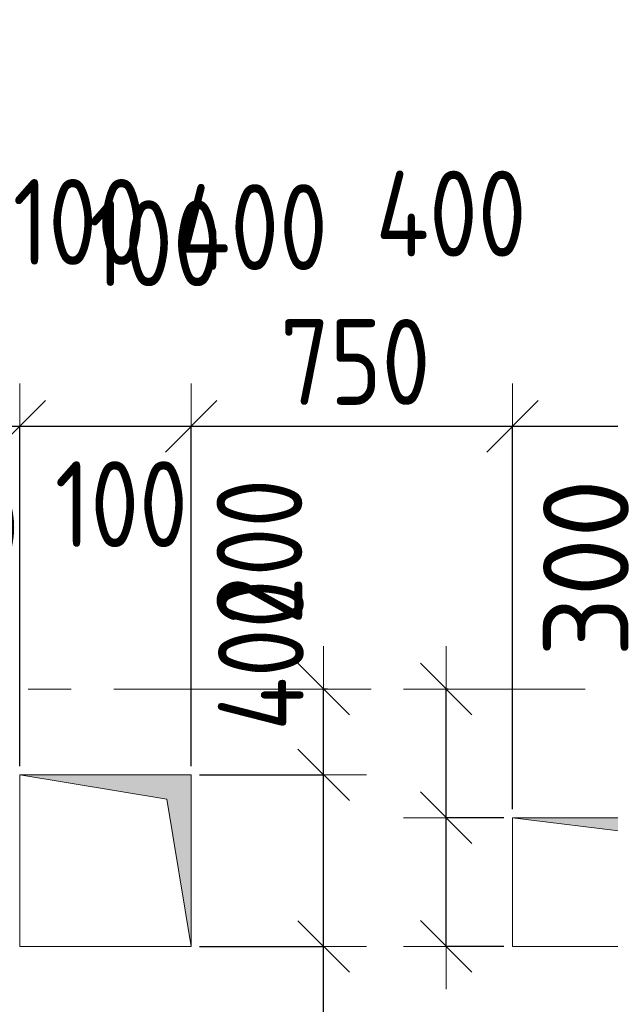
# Model space of a CAD drawing. Header units: metres. Extents: x -38 to 97, y -15 to 21.
# Tile 71 of 139: x 48.25 to 49.63, y 6.66 to 8.96. Entities that reach past the tile are written whole.
import ezdxf

# ---------------------------------------------------------------- set-up
doc = ezdxf.new("R2010")
doc.units = ezdxf.units.M
doc.header["$PDMODE"] = 65
doc.linetypes.add('______11', pattern=[0.5, 0.4, -0.05, 0, -0.05])
doc.linetypes.add('______5', pattern=[1.1, 0.8, -0.1, 0.1, -0.1])
for name, color, linetype, lineweight in [('XR$2$Осевая линия (1)', 7, '______5', 13), ('XR$3$Перекрытие (1)', 7, 'Continuous', 35), ('XR$4$Размерная линия (1)', 7, 'Continuous', 13), ('XR$5$Размерная линия (1)', 7, 'Continuous', 13)]:
    doc.layers.add(name, color=color, linetype=linetype, lineweight=lineweight)
doc.layers.add('XR$3$Макрос проема_ отверстия', color=7, linetype='Continuous', lineweight=13, true_color=0x2d2d2d)
doc.styles.add('ISOCPEUR', font='txt')
doc.dimstyles.new('DIMSTYLE_3', dxfattribs={"dimtxt": 0.2, "dimasz": 0.2, "dimexe": 0, "dimexo": 0, "dimgap": 0.1, "dimtad": 2, "dimdec": 0, "dimlfac": 1000, "dimrnd": 5, "dimzin": 12, "dimdsep": 46, "dimtxsty": 'ISOCPEUR', "dimblk1": 'ALL_ML_STRICH', "dimblk2": 'ALL_ML_STRICH', "dimsah": 1, "dimcen": 0, "dimclrd": 7, "dimclre": 256, "dimclrt": 7, "dimadec": 0, "dimazin": 0, "dimtfac": 1, "dimtdec": 0, "dimtix": 1, "dimtmove": 2, "dimatfit": 3, "dimfxl": 0, "dimtzin": 0, "dimlwd": 0, "dimlwe": -3, "dimarcsym": 0})
doc.dimstyles.new('DIMSTYLE_6', dxfattribs={"dimtxt": 0.2, "dimasz": 0.2, "dimexe": 0, "dimexo": 0, "dimgap": 0.1, "dimtad": 2, "dimdec": 0, "dimlfac": 1000, "dimrnd": 5, "dimzin": 12, "dimdsep": 46, "dimtxsty": 'ISOCPEUR', "dimblk1": 'ALL_ML_STRICH', "dimblk2": 'ALL_ML_STRICH', "dimsah": 1, "dimcen": 0, "dimclrd": 7, "dimclre": 256, "dimclrt": 7, "dimadec": 0, "dimazin": 0, "dimtfac": 1, "dimtdec": 0, "dimtix": 1, "dimtmove": 2, "dimatfit": 3, "dimfxl": 0, "dimtvp": 1.2, "dimtzin": 0, "dimlwd": 0, "dimlwe": -3, "dimarcsym": 0})
doc.dimstyles.new('DIMSTYLE_7', dxfattribs={"dimtxt": 0.2, "dimasz": 0.2, "dimexe": 0, "dimexo": 0, "dimgap": 0.1, "dimtad": 0, "dimdec": 0, "dimlfac": 1000, "dimrnd": 5, "dimzin": 12, "dimdsep": 46, "dimtxsty": 'ISOCPEUR', "dimblk1": 'ALL_ML_STRICH', "dimblk2": 'ALL_ML_STRICH', "dimsah": 1, "dimcen": 0, "dimclrd": 7, "dimclre": 256, "dimclrt": 7, "dimadec": 0, "dimazin": 0, "dimtfac": 1, "dimtdec": 0, "dimtix": 1, "dimtmove": 2, "dimatfit": 3, "dimfxl": 0, "dimtvp": 1.2, "dimtzin": 0, "dimlwd": 0, "dimlwe": -3, "dimarcsym": 0})

# ---------------------------------------------------------------- blocks, each defined once
blk = doc.blocks.new('Отображение проема', base_point=(-1.1579, -49.3094))
at = {"layer": 'XR$3$Макрос проема_ отверстия', "true_color": 0x000000, "transparency": 33554687}
blk.add_hatch(color=18, dxfattribs=at).paths.add_polyline_path([(-1.1579, -50.1094), (-1.0448, -49.4225), (-0.3579, -49.3094), (-1.1579, -49.3094)])
at = {"layer": 'XR$3$Макрос проема_ отверстия', "transparency": 33554687}
for p, q in [((-1.1579, -50.1094), (-1.1579, -49.3094)), ((-1.1579, -49.3094), (-0.3579, -49.3094)), ((-1.0448, -49.4225), (-0.3579, -49.3094)), ((-1.1579, -50.1094), (-1.0448, -49.4225))]:
    blk.add_line(p, q, dxfattribs=at)
blk = doc.blocks.new('ALL_ML_STRICH')
at = {"color": 0, "linetype": 'ByBlock', "lineweight": -2}
for p, q in [((0, -0.5), (0, 0.5)), ((-0.3, -0.3), (0.3, 0.3)), ((-1, 0), (0.5, 0))]:
    blk.add_line(p, q, dxfattribs=at)
blk = doc.blocks.new('*D183')
at = {"layer": 'DEFPOINTS', "color": 7, "linetype": 'Continuous', "lineweight": 13, "transparency": 33554687}
for p in [(48.65, 7.2), (48.65, 6.7999), (48.9595, 6.7999)]:
    blk.add_point(p, dxfattribs=at)
at = {"layer": 'XR$4$Размерная линия (1)', "color": 9, "linetype": 'Continuous', "lineweight": -2, "true_color": 0xc7c7c7, "transparency": 33554687}
for p, q in [((48.67, 7.2), (48.9595, 7.2)), ((48.67, 6.7999), (48.9595, 6.7999))]:
    blk.add_line(p, q, dxfattribs=at)
at = {"layer": 'XR$4$Размерная линия (1)', "color": 7, "linetype": 'Continuous', "lineweight": -2, "transparency": 33554687}
blk.add_line((48.9595, 6.7999), (48.9595, 7.2), dxfattribs=at)
at = {"layer": 'XR$4$Размерная линия (1)', "color": 7, "linetype": 'Continuous', "lineweight": 13, "transparency": 33554687, "xscale": 0.2, "yscale": 0.2, "zscale": 0.2}
for p, rotation in [((48.9595, 7.2), 90), ((48.9595, 6.7999), 270)]:
    blk.add_blockref('ALL_ML_STRICH', p, dxfattribs=dict(at, rotation=rotation))
at = {"layer": 'XR$4$Размерная линия (1)', "color": 7, "linetype": 'Continuous', "lineweight": 13, "transparency": 33554687, "insert": (48.813, 6.4589), "char_height": 0.2, "width": 0.5, "attachment_point": 5, "rotation": 90, "style": 'ISOCPEUR'}
blk.add_mtext('\\W0.83;\\A1;{400}', dxfattribs=at)
blk = doc.blocks.new('*D184')
at = {"layer": 'DEFPOINTS', "color": 7, "linetype": 'Continuous', "lineweight": 13, "transparency": 33554687}
for p in [(48.9882, 7.4), (48.65, 7.2), (48.9595, 7.2)]:
    blk.add_point(p, dxfattribs=at)
at = {"layer": 'XR$4$Размерная линия (1)', "color": 9, "linetype": 'Continuous', "lineweight": -2, "true_color": 0xc7c7c7, "transparency": 33554687}
for p, q in [((48.9682, 7.4), (48.9595, 7.4)), ((48.67, 7.2), (48.9595, 7.2))]:
    blk.add_line(p, q, dxfattribs=at)
at = {"layer": 'XR$4$Размерная линия (1)', "color": 7, "linetype": 'Continuous', "lineweight": -2, "transparency": 33554687}
blk.add_line((48.9595, 7.2), (48.9595, 7.4), dxfattribs=at)
at = {"layer": 'XR$4$Размерная линия (1)', "color": 7, "linetype": 'Continuous', "lineweight": 13, "transparency": 33554687, "xscale": 0.2, "yscale": 0.2, "zscale": 0.2}
for p, rotation in [((48.9595, 7.4), 90), ((48.9595, 7.2), 270)]:
    blk.add_blockref('ALL_ML_STRICH', p, dxfattribs=dict(at, rotation=rotation))
at = {"layer": 'XR$4$Размерная линия (1)', "color": 7, "linetype": 'Continuous', "lineweight": 13, "transparency": 33554687, "insert": (48.8095, 7.7198), "char_height": 0.2, "width": 0.5, "attachment_point": 5, "rotation": 90, "style": 'ISOCPEUR'}
blk.add_mtext('\\W0.83;\\A1;{200}', dxfattribs=at)
blk = doc.blocks.new('*D239')
at = {"layer": 'DEFPOINTS', "color": 7, "linetype": 'Continuous', "lineweight": 13, "transparency": 33554687}
for p in [(48.0502, 8.0126), (48.15, 7.9558), (48.0502, 7.28)]:
    blk.add_point(p, dxfattribs=at)
at = {"layer": 'XR$4$Размерная линия (1)', "color": 9, "linetype": 'Continuous', "lineweight": -2, "true_color": 0xc7c7c7, "transparency": 33554687}
for p, q in [((48.0502, 7.3), (48.0502, 8.0126)), ((48.15, 7.9758), (48.15, 8.0126))]:
    blk.add_line(p, q, dxfattribs=at)
at = {"layer": 'XR$4$Размерная линия (1)', "color": 7, "linetype": 'Continuous', "lineweight": -2, "transparency": 33554687}
blk.add_line((48.0502, 8.0126), (48.15, 8.0126), dxfattribs=at)
at = {"layer": 'XR$4$Размерная линия (1)', "color": 7, "linetype": 'Continuous', "lineweight": 13, "transparency": 33554687, "xscale": 0.2, "yscale": 0.2, "zscale": 0.2}
blk.add_blockref('ALL_ML_STRICH', (48.15, 8.0126), dxfattribs=at)
at = {"layer": 'XR$4$Размерная линия (1)', "color": 7, "linetype": 'Continuous', "lineweight": 13, "transparency": 33554687, "xscale": 0.2, "yscale": 0.2, "zscale": 0.2, "rotation": 180}
blk.add_blockref('ALL_ML_STRICH', (48.0502, 8.0126), dxfattribs=at)
at = {"layer": 'XR$4$Размерная линия (1)', "color": 7, "linetype": 'Continuous', "lineweight": 13, "transparency": 33554687, "insert": (47.6788, 8.8293), "char_height": 0.2, "width": 0.5, "attachment_point": 5, "style": 'ISOCPEUR'}
blk.add_mtext('\\W0.83;\\A1;{100}', dxfattribs=at)
blk = doc.blocks.new('*D240')
at = {"layer": 'DEFPOINTS', "color": 7, "linetype": 'Continuous', "lineweight": 13, "transparency": 33554687}
for p in [(48.15, 8.0126), (48.15, 7.9558), (48.25, 7.2)]:
    blk.add_point(p, dxfattribs=at)
at = {"layer": 'XR$4$Размерная линия (1)', "color": 9, "linetype": 'Continuous', "lineweight": -2, "true_color": 0xc7c7c7, "transparency": 33554687}
for p, q in [((48.15, 7.9758), (48.15, 8.0126)), ((48.25, 7.22), (48.25, 8.0126))]:
    blk.add_line(p, q, dxfattribs=at)
at = {"layer": 'XR$4$Размерная линия (1)', "color": 7, "linetype": 'Continuous', "lineweight": -2, "transparency": 33554687}
blk.add_line((48.15, 8.0126), (48.25, 8.0126), dxfattribs=at)
at = {"layer": 'XR$4$Размерная линия (1)', "color": 7, "linetype": 'Continuous', "lineweight": 13, "transparency": 33554687, "xscale": 0.2, "yscale": 0.2, "zscale": 0.2, "rotation": 180}
blk.add_blockref('ALL_ML_STRICH', (48.15, 8.0126), dxfattribs=at)
at = {"layer": 'XR$4$Размерная линия (1)', "color": 7, "linetype": 'Continuous', "lineweight": 13, "transparency": 33554687, "xscale": 0.2, "yscale": 0.2, "zscale": 0.2}
blk.add_blockref('ALL_ML_STRICH', (48.25, 8.0126), dxfattribs=at)
at = {"layer": 'XR$4$Размерная линия (1)', "color": 7, "linetype": 'Continuous', "lineweight": 13, "transparency": 33554687, "insert": (48.5662, 8.4393), "char_height": 0.2, "width": 0.5, "attachment_point": 5, "style": 'ISOCPEUR'}
blk.add_mtext('\\W0.83;\\A1;{100}', dxfattribs=at)
blk = doc.blocks.new('*D241')
at = {"layer": 'DEFPOINTS', "color": 7, "linetype": 'Continuous', "lineweight": 13, "transparency": 33554687}
for p in [(48.25, 8.0126), (48.25, 7.2), (48.65, 7.2)]:
    blk.add_point(p, dxfattribs=at)
at = {"layer": 'XR$4$Размерная линия (1)', "color": 9, "linetype": 'Continuous', "lineweight": -2, "true_color": 0xc7c7c7, "transparency": 33554687}
for p, q in [((48.25, 7.22), (48.25, 8.0126)), ((48.65, 7.22), (48.65, 8.0126))]:
    blk.add_line(p, q, dxfattribs=at)
at = {"layer": 'XR$4$Размерная линия (1)', "color": 7, "linetype": 'Continuous', "lineweight": -2, "transparency": 33554687}
blk.add_line((48.25, 8.0126), (48.65, 8.0126), dxfattribs=at)
at = {"layer": 'XR$4$Размерная линия (1)', "color": 7, "linetype": 'Continuous', "lineweight": 13, "transparency": 33554687, "xscale": 0.2, "yscale": 0.2, "zscale": 0.2, "rotation": 180}
blk.add_blockref('ALL_ML_STRICH', (48.25, 8.0126), dxfattribs=at)
at = {"layer": 'XR$4$Размерная линия (1)', "color": 7, "linetype": 'Continuous', "lineweight": 13, "transparency": 33554687, "xscale": 0.2, "yscale": 0.2, "zscale": 0.2}
blk.add_blockref('ALL_ML_STRICH', (48.65, 8.0126), dxfattribs=at)
at = {"layer": 'XR$4$Размерная линия (1)', "color": 7, "linetype": 'Continuous', "lineweight": 13, "transparency": 33554687, "insert": (48.0729, 7.7761), "char_height": 0.2, "width": 0.5, "attachment_point": 5, "style": 'ISOCPEUR'}
blk.add_mtext('\\W0.83;\\A1;{400}', dxfattribs=at)
blk = doc.blocks.new('*D242')
at = {"layer": 'DEFPOINTS', "color": 7, "linetype": 'Continuous', "lineweight": 13, "transparency": 33554687}
for p in [(48.65, 8.0126), (48.65, 7.2), (49.4, 7.1)]:
    blk.add_point(p, dxfattribs=at)
at = {"layer": 'XR$4$Размерная линия (1)', "color": 9, "linetype": 'Continuous', "lineweight": -2, "true_color": 0xc7c7c7, "transparency": 33554687}
for p, q in [((48.65, 7.22), (48.65, 8.0126)), ((49.4, 7.12), (49.4, 8.0126))]:
    blk.add_line(p, q, dxfattribs=at)
at = {"layer": 'XR$4$Размерная линия (1)', "color": 7, "linetype": 'Continuous', "lineweight": -2, "transparency": 33554687}
blk.add_line((48.65, 8.0126), (49.4, 8.0126), dxfattribs=at)
at = {"layer": 'XR$4$Размерная линия (1)', "color": 7, "linetype": 'Continuous', "lineweight": 13, "transparency": 33554687, "xscale": 0.2, "yscale": 0.2, "zscale": 0.2, "rotation": 180}
blk.add_blockref('ALL_ML_STRICH', (48.65, 8.0126), dxfattribs=at)
at = {"layer": 'XR$4$Размерная линия (1)', "color": 7, "linetype": 'Continuous', "lineweight": 13, "transparency": 33554687, "xscale": 0.2, "yscale": 0.2, "zscale": 0.2}
blk.add_blockref('ALL_ML_STRICH', (49.4, 8.0126), dxfattribs=at)
at = {"layer": 'XR$4$Размерная линия (1)', "color": 7, "linetype": 'Continuous', "lineweight": 13, "transparency": 33554687, "insert": (49.0333, 8.1626), "char_height": 0.2, "width": 0.5, "attachment_point": 5, "style": 'ISOCPEUR'}
blk.add_mtext('\\W0.83;\\A1;{750}', dxfattribs=at)
blk = doc.blocks.new('*D243')
at = {"layer": 'DEFPOINTS', "color": 7, "linetype": 'Continuous', "lineweight": 13, "transparency": 33554687}
for p in [(49.4, 8.0126), (49.4, 7.1), (49.8, 7.1)]:
    blk.add_point(p, dxfattribs=at)
at = {"layer": 'XR$4$Размерная линия (1)', "color": 9, "linetype": 'Continuous', "lineweight": -2, "true_color": 0xc7c7c7, "transparency": 33554687}
for p, q in [((49.4, 7.12), (49.4, 8.0126)), ((49.8, 7.12), (49.8, 8.0126))]:
    blk.add_line(p, q, dxfattribs=at)
at = {"layer": 'XR$4$Размерная линия (1)', "color": 7, "linetype": 'Continuous', "lineweight": -2, "transparency": 33554687}
blk.add_line((49.4, 8.0126), (49.8, 8.0126), dxfattribs=at)
at = {"layer": 'XR$4$Размерная линия (1)', "color": 7, "linetype": 'Continuous', "lineweight": 13, "transparency": 33554687, "xscale": 0.2, "yscale": 0.2, "zscale": 0.2, "rotation": 180}
blk.add_blockref('ALL_ML_STRICH', (49.4, 8.0126), dxfattribs=at)
at = {"layer": 'XR$4$Размерная линия (1)', "color": 7, "linetype": 'Continuous', "lineweight": 13, "transparency": 33554687, "xscale": 0.2, "yscale": 0.2, "zscale": 0.2}
blk.add_blockref('ALL_ML_STRICH', (49.8, 8.0126), dxfattribs=at)
at = {"layer": 'XR$4$Размерная линия (1)', "color": 7, "linetype": 'Continuous', "lineweight": 13, "transparency": 33554687, "insert": (49.2569, 8.5084), "char_height": 0.2, "width": 0.5, "attachment_point": 5, "style": 'ISOCPEUR'}
blk.add_mtext('\\W0.83;\\A1;{400}', dxfattribs=at)
blk = doc.blocks.new('*D285')
at = {"layer": 'DEFPOINTS', "color": 7, "linetype": 'Continuous', "lineweight": 13, "transparency": 33554687}
for p in [(49.4, 7.1), (49.2457, 6.8), (49.4, 6.8)]:
    blk.add_point(p, dxfattribs=at)
at = {"layer": 'XR$4$Размерная линия (1)', "color": 9, "linetype": 'Continuous', "lineweight": -2, "true_color": 0xc7c7c7, "transparency": 33554687}
for p, q in [((49.38, 7.1), (49.2457, 7.1)), ((49.38, 6.8), (49.2457, 6.8))]:
    blk.add_line(p, q, dxfattribs=at)
at = {"layer": 'XR$4$Размерная линия (1)', "color": 7, "linetype": 'Continuous', "lineweight": -2, "transparency": 33554687}
blk.add_line((49.2457, 6.8), (49.2457, 7.1), dxfattribs=at)
at = {"layer": 'XR$4$Размерная линия (1)', "color": 7, "linetype": 'Continuous', "lineweight": 13, "transparency": 33554687, "xscale": 0.2, "yscale": 0.2, "zscale": 0.2}
for p, rotation in [((49.2457, 7.1), 90), ((49.2457, 6.8), 270)]:
    blk.add_blockref('ALL_ML_STRICH', p, dxfattribs=dict(at, rotation=rotation))
at = {"layer": 'XR$4$Размерная линия (1)', "color": 7, "linetype": 'Continuous', "lineweight": 13, "transparency": 33554687, "insert": (49.4459, 6.3391), "char_height": 0.2, "width": 0.6, "attachment_point": 5, "rotation": 90, "style": 'ISOCPEUR'}
blk.add_mtext('\\A1;{300}', dxfattribs=at)
blk = doc.blocks.new('*D286')
at = {"layer": 'DEFPOINTS', "color": 7, "linetype": 'Continuous', "lineweight": 13, "transparency": 33554687}
for p in [(49.2704, 7.4), (49.2457, 7.1), (49.4, 7.1)]:
    blk.add_point(p, dxfattribs=at)
at = {"layer": 'XR$4$Размерная линия (1)', "color": 9, "linetype": 'Continuous', "lineweight": -2, "true_color": 0xc7c7c7, "transparency": 33554687}
for p, q in [((49.2504, 7.4), (49.2457, 7.4)), ((49.38, 7.1), (49.2457, 7.1))]:
    blk.add_line(p, q, dxfattribs=at)
at = {"layer": 'XR$4$Размерная линия (1)', "color": 7, "linetype": 'Continuous', "lineweight": -2, "transparency": 33554687}
blk.add_line((49.2457, 7.1), (49.2457, 7.4), dxfattribs=at)
at = {"layer": 'XR$4$Размерная линия (1)', "color": 7, "linetype": 'Continuous', "lineweight": 13, "transparency": 33554687, "xscale": 0.2, "yscale": 0.2, "zscale": 0.2}
for p, rotation in [((49.2457, 7.4), 90), ((49.2457, 7.1), 270)]:
    blk.add_blockref('ALL_ML_STRICH', p, dxfattribs=dict(at, rotation=rotation))
at = {"layer": 'XR$4$Размерная линия (1)', "color": 7, "linetype": 'Continuous', "lineweight": 13, "transparency": 33554687, "insert": (49.5716, 7.6822), "char_height": 0.2, "width": 0.6, "attachment_point": 5, "rotation": 90, "style": 'ISOCPEUR'}
blk.add_mtext('\\A1;{300}', dxfattribs=at)
blk = doc.blocks.new('*D555')
at = {"layer": 'DEFPOINTS', "color": 7, "linetype": 'Continuous', "lineweight": 13, "transparency": 33554687}
for p in [(48.65, 6.7999), (48.9595, 3.3), (49.1664, 3.3)]:
    blk.add_point(p, dxfattribs=at)
at = {"layer": 'XR$5$Размерная линия (1)', "color": 9, "linetype": 'Continuous', "lineweight": -2, "true_color": 0xc7c7c7, "transparency": 33554687}
for p, q in [((48.67, 6.7999), (48.9595, 6.7999)), ((49.1464, 3.3), (48.9595, 3.3))]:
    blk.add_line(p, q, dxfattribs=at)
at = {"layer": 'XR$5$Размерная линия (1)', "color": 7, "linetype": 'Continuous', "lineweight": -2, "transparency": 33554687}
blk.add_line((48.9595, 3.3), (48.9595, 6.7999), dxfattribs=at)
at = {"layer": 'XR$5$Размерная линия (1)', "color": 7, "linetype": 'Continuous', "lineweight": 13, "transparency": 33554687, "xscale": 0.2, "yscale": 0.2, "zscale": 0.2}
for p, rotation in [((48.9595, 6.7999), 90), ((48.9595, 3.3), 270)]:
    blk.add_blockref('ALL_ML_STRICH', p, dxfattribs=dict(at, rotation=rotation))
at = {"layer": 'XR$5$Размерная линия (1)', "color": 7, "linetype": 'Continuous', "lineweight": 13, "transparency": 33554687, "insert": (48.8095, 5.0583), "char_height": 0.2, "width": 0.666667, "attachment_point": 5, "rotation": 90, "style": 'ISOCPEUR'}
blk.add_mtext('\\W0.83;\\A1;{3500}', dxfattribs=at)
blk = doc.blocks.new('*D556')
at = {"layer": 'DEFPOINTS', "color": 7, "linetype": 'Continuous', "lineweight": 13, "transparency": 33554687}
for p in [(48.65, 7.2), (48.65, 6.7999), (48.9595, 6.7999)]:
    blk.add_point(p, dxfattribs=at)
at = {"layer": 'XR$5$Размерная линия (1)', "color": 9, "linetype": 'Continuous', "lineweight": -2, "true_color": 0xc7c7c7, "transparency": 33554687}
for p, q in [((48.67, 7.2), (48.9595, 7.2)), ((48.67, 6.7999), (48.9595, 6.7999))]:
    blk.add_line(p, q, dxfattribs=at)
at = {"layer": 'XR$5$Размерная линия (1)', "color": 7, "linetype": 'Continuous', "lineweight": -2, "transparency": 33554687}
blk.add_line((48.9595, 6.7999), (48.9595, 7.2), dxfattribs=at)
at = {"layer": 'XR$5$Размерная линия (1)', "color": 7, "linetype": 'Continuous', "lineweight": 13, "transparency": 33554687, "xscale": 0.2, "yscale": 0.2, "zscale": 0.2}
for p, rotation in [((48.9595, 7.2), 90), ((48.9595, 6.7999), 270)]:
    blk.add_blockref('ALL_ML_STRICH', p, dxfattribs=dict(at, rotation=rotation))
at = {"layer": 'XR$5$Размерная линия (1)', "color": 7, "linetype": 'Continuous', "lineweight": 13, "transparency": 33554687, "insert": (48.813, 7.4789), "char_height": 0.2, "width": 0.5, "attachment_point": 5, "rotation": 90, "style": 'ISOCPEUR'}
blk.add_mtext('\\W0.83;\\A1;{400}', dxfattribs=at)
blk = doc.blocks.new('*D598')
at = {"layer": 'DEFPOINTS', "color": 7, "linetype": 'Continuous', "lineweight": 13, "transparency": 33554687}
for p in [(48.0502, 8.0126), (48.15, 7.9558), (48.0502, 7.28)]:
    blk.add_point(p, dxfattribs=at)
at = {"layer": 'XR$5$Размерная линия (1)', "color": 9, "linetype": 'Continuous', "lineweight": -2, "true_color": 0xc7c7c7, "transparency": 33554687}
for p, q in [((48.0502, 7.3), (48.0502, 8.0126)), ((48.15, 7.9758), (48.15, 8.0126))]:
    blk.add_line(p, q, dxfattribs=at)
at = {"layer": 'XR$5$Размерная линия (1)', "color": 7, "linetype": 'Continuous', "lineweight": -2, "transparency": 33554687}
blk.add_line((48.0502, 8.0126), (48.15, 8.0126), dxfattribs=at)
at = {"layer": 'XR$5$Размерная линия (1)', "color": 7, "linetype": 'Continuous', "lineweight": 13, "transparency": 33554687, "xscale": 0.2, "yscale": 0.2, "zscale": 0.2}
blk.add_blockref('ALL_ML_STRICH', (48.15, 8.0126), dxfattribs=at)
at = {"layer": 'XR$5$Размерная линия (1)', "color": 7, "linetype": 'Continuous', "lineweight": 13, "transparency": 33554687, "xscale": 0.2, "yscale": 0.2, "zscale": 0.2, "rotation": 180}
blk.add_blockref('ALL_ML_STRICH', (48.0502, 8.0126), dxfattribs=at)
at = {"layer": 'XR$5$Размерная линия (1)', "color": 7, "linetype": 'Continuous', "lineweight": 13, "transparency": 33554687, "insert": (48.3891, 8.489), "char_height": 0.2, "width": 0.5, "attachment_point": 5, "style": 'ISOCPEUR'}
blk.add_mtext('\\W0.83;\\A1;{100}', dxfattribs=at)
blk = doc.blocks.new('*D599')
at = {"layer": 'DEFPOINTS', "color": 7, "linetype": 'Continuous', "lineweight": 13, "transparency": 33554687}
for p in [(48.15, 8.0126), (48.15, 7.9558), (48.25, 7.2)]:
    blk.add_point(p, dxfattribs=at)
at = {"layer": 'XR$5$Размерная линия (1)', "color": 9, "linetype": 'Continuous', "lineweight": -2, "true_color": 0xc7c7c7, "transparency": 33554687}
for p, q in [((48.15, 7.9758), (48.15, 8.0126)), ((48.25, 7.22), (48.25, 8.0126))]:
    blk.add_line(p, q, dxfattribs=at)
at = {"layer": 'XR$5$Размерная линия (1)', "color": 7, "linetype": 'Continuous', "lineweight": -2, "transparency": 33554687}
blk.add_line((48.15, 8.0126), (48.25, 8.0126), dxfattribs=at)
at = {"layer": 'XR$5$Размерная линия (1)', "color": 7, "linetype": 'Continuous', "lineweight": 13, "transparency": 33554687, "xscale": 0.2, "yscale": 0.2, "zscale": 0.2, "rotation": 180}
blk.add_blockref('ALL_ML_STRICH', (48.15, 8.0126), dxfattribs=at)
at = {"layer": 'XR$5$Размерная линия (1)', "color": 7, "linetype": 'Continuous', "lineweight": 13, "transparency": 33554687, "xscale": 0.2, "yscale": 0.2, "zscale": 0.2}
blk.add_blockref('ALL_ML_STRICH', (48.25, 8.0126), dxfattribs=at)
at = {"layer": 'XR$5$Размерная линия (1)', "color": 7, "linetype": 'Continuous', "lineweight": 13, "transparency": 33554687, "insert": (48.4873, 7.831), "char_height": 0.2, "width": 0.5, "attachment_point": 5, "style": 'ISOCPEUR'}
blk.add_mtext('\\W0.83;\\A1;{100}', dxfattribs=at)
blk = doc.blocks.new('*D600')
at = {"layer": 'DEFPOINTS', "color": 7, "linetype": 'Continuous', "lineweight": 13, "transparency": 33554687}
for p in [(48.25, 8.0126), (48.25, 7.2), (48.65, 7.2)]:
    blk.add_point(p, dxfattribs=at)
at = {"layer": 'XR$5$Размерная линия (1)', "color": 9, "linetype": 'Continuous', "lineweight": -2, "true_color": 0xc7c7c7, "transparency": 33554687}
for p, q in [((48.25, 7.22), (48.25, 8.0126)), ((48.65, 7.22), (48.65, 8.0126))]:
    blk.add_line(p, q, dxfattribs=at)
at = {"layer": 'XR$5$Размерная линия (1)', "color": 7, "linetype": 'Continuous', "lineweight": -2, "transparency": 33554687}
blk.add_line((48.25, 8.0126), (48.65, 8.0126), dxfattribs=at)
at = {"layer": 'XR$5$Размерная линия (1)', "color": 7, "linetype": 'Continuous', "lineweight": 13, "transparency": 33554687, "xscale": 0.2, "yscale": 0.2, "zscale": 0.2, "rotation": 180}
blk.add_blockref('ALL_ML_STRICH', (48.25, 8.0126), dxfattribs=at)
at = {"layer": 'XR$5$Размерная линия (1)', "color": 7, "linetype": 'Continuous', "lineweight": 13, "transparency": 33554687, "xscale": 0.2, "yscale": 0.2, "zscale": 0.2}
blk.add_blockref('ALL_ML_STRICH', (48.65, 8.0126), dxfattribs=at)
at = {"layer": 'XR$5$Размерная линия (1)', "color": 7, "linetype": 'Continuous', "lineweight": 13, "transparency": 33554687, "insert": (48.7931, 8.477), "char_height": 0.2, "width": 0.5, "attachment_point": 5, "style": 'ISOCPEUR'}
blk.add_mtext('\\W0.83;\\A1;{400}', dxfattribs=at)
blk = doc.blocks.new('*D601')
at = {"layer": 'DEFPOINTS', "color": 7, "linetype": 'Continuous', "lineweight": 13, "transparency": 33554687}
for p in [(48.65, 8.0126), (48.65, 7.2), (49.4, 7.1)]:
    blk.add_point(p, dxfattribs=at)
at = {"layer": 'XR$5$Размерная линия (1)', "color": 9, "linetype": 'Continuous', "lineweight": -2, "true_color": 0xc7c7c7, "transparency": 33554687}
for p, q in [((48.65, 7.22), (48.65, 8.0126)), ((49.4, 7.12), (49.4, 8.0126))]:
    blk.add_line(p, q, dxfattribs=at)
at = {"layer": 'XR$5$Размерная линия (1)', "color": 7, "linetype": 'Continuous', "lineweight": -2, "transparency": 33554687}
blk.add_line((48.65, 8.0126), (49.4, 8.0126), dxfattribs=at)
at = {"layer": 'XR$5$Размерная линия (1)', "color": 7, "linetype": 'Continuous', "lineweight": 13, "transparency": 33554687, "xscale": 0.2, "yscale": 0.2, "zscale": 0.2, "rotation": 180}
blk.add_blockref('ALL_ML_STRICH', (48.65, 8.0126), dxfattribs=at)
at = {"layer": 'XR$5$Размерная линия (1)', "color": 7, "linetype": 'Continuous', "lineweight": 13, "transparency": 33554687, "xscale": 0.2, "yscale": 0.2, "zscale": 0.2}
blk.add_blockref('ALL_ML_STRICH', (49.4, 8.0126), dxfattribs=at)
at = {"layer": 'XR$5$Размерная линия (1)', "color": 7, "linetype": 'Continuous', "lineweight": 13, "transparency": 33554687, "insert": (49.0333, 8.1626), "char_height": 0.2, "width": 0.5, "attachment_point": 5, "style": 'ISOCPEUR'}
blk.add_mtext('\\W0.83;\\A1;{750}', dxfattribs=at)
blk = doc.blocks.new('*D602')
at = {"layer": 'DEFPOINTS', "color": 7, "linetype": 'Continuous', "lineweight": 13, "transparency": 33554687}
for p in [(49.4, 8.0126), (49.4, 7.1), (49.8, 7.1)]:
    blk.add_point(p, dxfattribs=at)
at = {"layer": 'XR$5$Размерная линия (1)', "color": 9, "linetype": 'Continuous', "lineweight": -2, "true_color": 0xc7c7c7, "transparency": 33554687}
for p, q in [((49.4, 7.12), (49.4, 8.0126)), ((49.8, 7.12), (49.8, 8.0126))]:
    blk.add_line(p, q, dxfattribs=at)
at = {"layer": 'XR$5$Размерная линия (1)', "color": 7, "linetype": 'Continuous', "lineweight": -2, "transparency": 33554687}
blk.add_line((49.4, 8.0126), (49.8, 8.0126), dxfattribs=at)
at = {"layer": 'XR$5$Размерная линия (1)', "color": 7, "linetype": 'Continuous', "lineweight": 13, "transparency": 33554687, "xscale": 0.2, "yscale": 0.2, "zscale": 0.2, "rotation": 180}
blk.add_blockref('ALL_ML_STRICH', (49.4, 8.0126), dxfattribs=at)
at = {"layer": 'XR$5$Размерная линия (1)', "color": 7, "linetype": 'Continuous', "lineweight": 13, "transparency": 33554687, "xscale": 0.2, "yscale": 0.2, "zscale": 0.2}
blk.add_blockref('ALL_ML_STRICH', (49.8, 8.0126), dxfattribs=at)
at = {"layer": 'XR$5$Размерная линия (1)', "color": 7, "linetype": 'Continuous', "lineweight": 13, "transparency": 33554687, "insert": (49.2569, 8.5084), "char_height": 0.2, "width": 0.5, "attachment_point": 5, "style": 'ISOCPEUR'}
blk.add_mtext('\\W0.83;\\A1;{400}', dxfattribs=at)

msp = doc.modelspace()

# ---------------------------------------------------------------- linework, layer by layer
at = {"layer": 'XR$2$Осевая линия (1)', "color": 253, "linetype": '______11', "lineweight": 13, "true_color": 0xa0a0a0, "transparency": 33554687}
msp.add_line((-2.63, 7.4), (62.6, 7.4), dxfattribs=at)
at = {"layer": 'XR$3$Перекрытие (1)', "color": 7, "linetype": 'Continuous', "lineweight": 13, "transparency": 33554687}
for p, q in [((48.65, 7.2), (48.25, 7.1999)), ((48.25, 7.1999), (48.25, 6.7999)), ((48.65, 6.8), (48.65, 7.2)), ((49.8, 7.1), (49.4, 7.1)), ((49.4, 7.1), (49.4, 6.8)), ((48.25, 6.7999), (48.65, 6.8)), ((49.4, 6.8), (49.8, 6.8))]:
    msp.add_line(p, q, dxfattribs=at)

# ---------------------------------------------------------------- block references
at = {"layer": 'XR$3$Макрос проема_ отверстия', "transparency": 33554687, "xscale": 0.5001039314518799, "yscale": 0.4999999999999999, "rotation": 270}
msp.add_blockref('Отображение проема', (48.65, 7.2), dxfattribs=at)
at = {"layer": 'XR$3$Макрос проема_ отверстия', "transparency": 33554687, "xscale": -0.5000000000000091, "yscale": 0.3750000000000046}
msp.add_blockref('Отображение проема', (49.8, 7.1), dxfattribs=at)

# ---------------------------------------------------------------- dimensions: what is measured, and where the dimension line sits
at = {"layer": 'XR$4$Размерная линия (1)', "color": 7, "linetype": 'Continuous', "lineweight": 13, "transparency": 33554687}
for base, p1, p2, dimstyle, picture, middle in [((48.15, 8.0126), (48.0502, 7.3), (48.15, 7.9758), 'DIMSTYLE_6', '*D239', (47.6788, 8.8293)), ((49.8, 8.0126), (49.4, 7.12), (49.8, 7.12), 'DIMSTYLE_6', '*D243', (49.2569, 8.5084)), ((48.25, 8.0126), (48.15, 7.9758), (48.25, 7.22), 'DIMSTYLE_6', '*D240', (48.5662, 8.4393)), ((49.4, 8.0126), (48.65, 7.22), (49.4, 7.12), 'DIMSTYLE_3', '*D242', (49.0333, 8.1626)), ((48.65, 8.0126), (48.25, 7.22), (48.65, 7.22), 'DIMSTYLE_7', '*D241', (48.0729, 7.7761))]:
    dim = msp.add_linear_dim(base=base, p1=p1, p2=p2, dimstyle=dimstyle, override={"dimpost": '<>', "dimclrd": 7, "dimclre": 9, "dimclrt": 7, "dimlwd": 0, "dimlwe": 65533}, dxfattribs=at)
    dim.commit()
    dim.dimension.update_dxf_attribs({"geometry": picture, "text_midpoint": middle, "dimtype": 160})
for base, p1, p2, dimstyle, picture, middle in [((48.9595, 7.4), (48.67, 7.2), (48.9682, 7.4), 'DIMSTYLE_6', '*D184', (48.8095, 7.7198)), ((49.2457, 7.4), (49.38, 7.1), (49.2504, 7.4), 'DIMSTYLE_7', '*D286', (49.5716, 7.6822)), ((48.9595, 7.2), (48.67, 6.7999), (48.67, 7.2), 'DIMSTYLE_6', '*D183', (48.813, 6.4589)), ((49.2457, 7.1), (49.38, 6.8), (49.38, 7.1), 'DIMSTYLE_7', '*D285', (49.4459, 6.3391))]:
    dim = msp.add_linear_dim(base=base, p1=p1, p2=p2, angle=90, dimstyle=dimstyle, override={"dimpost": '<>', "dimclrd": 7, "dimclre": 9, "dimclrt": 7, "dimlwd": 0, "dimlwe": 65533}, dxfattribs=at)
    dim.commit()
    dim.dimension.update_dxf_attribs({"geometry": picture, "text_midpoint": middle, "dimtype": 160})
at = {"layer": 'XR$5$Размерная линия (1)', "color": 7, "linetype": 'Continuous', "lineweight": 13, "transparency": 33554687}
for base, p1, p2, dimstyle, picture, middle in [((49.8, 8.0126), (49.4, 7.12), (49.8, 7.12), 'DIMSTYLE_6', '*D602', (49.2569, 8.5084)), ((48.15, 8.0126), (48.0502, 7.3), (48.15, 7.9758), 'DIMSTYLE_6', '*D598', (48.3891, 8.489)), ((48.65, 8.0126), (48.25, 7.22), (48.65, 7.22), 'DIMSTYLE_6', '*D600', (48.7931, 8.477)), ((49.4, 8.0126), (48.65, 7.22), (49.4, 7.12), 'DIMSTYLE_3', '*D601', (49.0333, 8.1626)), ((48.25, 8.0126), (48.15, 7.9758), (48.25, 7.22), 'DIMSTYLE_7', '*D599', (48.4873, 7.831))]:
    dim = msp.add_linear_dim(base=base, p1=p1, p2=p2, dimstyle=dimstyle, override={"dimpost": '<>', "dimclrd": 7, "dimclre": 9, "dimclrt": 7, "dimlwd": 0, "dimlwe": 65533}, dxfattribs=at)
    dim.commit()
    dim.dimension.update_dxf_attribs({"geometry": picture, "text_midpoint": middle, "dimtype": 160})
for base, p1, p2, dimstyle, picture, middle in [((48.9595, 7.2), (48.67, 6.7999), (48.67, 7.2), 'DIMSTYLE_6', '*D556', (48.813, 7.4789)), ((48.9595, 6.7999), (49.1464, 3.3), (48.67, 6.7999), 'DIMSTYLE_3', '*D555', (48.8095, 5.0583))]:
    dim = msp.add_linear_dim(base=base, p1=p1, p2=p2, angle=90, dimstyle=dimstyle, override={"dimpost": '<>', "dimclrd": 7, "dimclre": 9, "dimclrt": 7, "dimlwd": 0, "dimlwe": 65533}, dxfattribs=at)
    dim.commit()
    dim.dimension.update_dxf_attribs({"geometry": picture, "text_midpoint": middle, "dimtype": 160})

doc.saveas('drawing.dxf')
